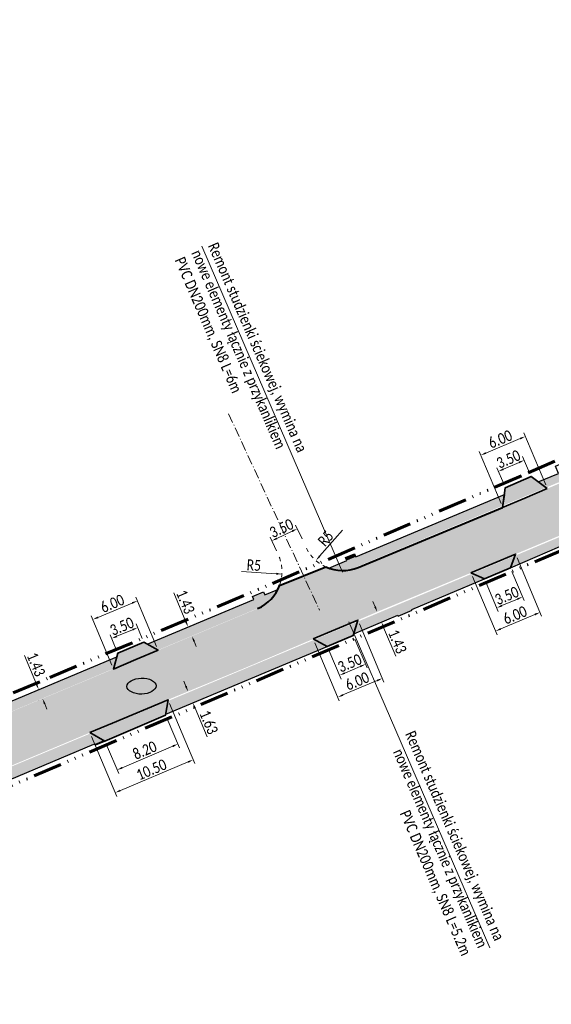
# Model space of a CAD drawing. Header units: millimetres. Extents: x 5493565 to 5508502, y 5765528 to 5769967.
# Tile 7 of 12: x 5508048 to 5508114, y 5765713 to 5765835. Entities that reach past the tile are written whole.
import ezdxf

# ---------------------------------------------------------------- set-up
doc = ezdxf.new("R2010")
doc.units = ezdxf.units.MM
for name, pattern in [('2', [1, 0.5, -0.5]), ('ACAD_ISO10W100', [18, 12, -3, 0, -3]), ('ACAD_ISO14W100', [24, 12, -3, 0, -3, 0, -3, 0, -3])]:
    doc.linetypes.add(name, pattern=pattern)
for name, color, linetype, lineweight in [('! LINIA ROZGRANICZAJACA INWESTYCJĘ', 30, 'ACAD_ISO14W100', 60), ('!! Opisy Projektowe', 5, 'Continuous', 15), ('!! WYMIARY', 170, 'Continuous', 9), ('!KRAWĘDZIE DRÓG - JEZDNIA', 7, 'Continuous', 40), ('!KRAWĘDŹ CHDONIKA', 150, 'Continuous', 30), ('a_opis_dzialka', 244, 'Continuous', 30)]:
    doc.layers.add(name, color=color, linetype=linetype, lineweight=lineweight)
for name, color, linetype, lineweight, true_color in [('!Krawędź.Zjazdu.Obramowanie', 7, 'Continuous', 35, 0xe448ef), ('!Kreskowanie Chodnika', 7, 'Continuous', 9, 0xbdeeff), ('!Kreskowanie DROGA', 7, 'Continuous', 9, 0xfefedc), ('!KreskowanieZJAZDÓW', 7, 'Continuous', 9, 0xfeb09a)]:
    doc.layers.add(name, color=color, linetype=linetype, lineweight=lineweight, true_color=true_color)
doc.styles.get("Standard").update_dxf_attribs({"font": 'calibri.ttf', "width": 0.8, "height": 1.35})
doc.dimstyles.new('1_500', dxfattribs={"dimtxt": 1.35, "dimasz": 0.7, "dimexe": 0.5, "dimexo": 0.5, "dimgap": 0.2, "dimtad": 1, "dimzin": 0, "dimdsep": 46, "dimtxsty": 'Standard', "dimcen": 0.09, "dimclrd": 256, "dimclre": 256, "dimclrt": 256, "dimadec": 3, "dimazin": 0, "dimtfac": 1, "dimtofl": 0, "dimtmove": 0, "dimatfit": 0, "dimfxl": 0.5, "dimtolj": 1, "dimtzin": 0, "dimlwd": 9, "dimlwe": 9, "dimarcsym": 0})

# ---------------------------------------------------------------- blocks, each defined once
blk = doc.blocks.new('*D41')
at = {"layer": '!! WYMIARY', "lineweight": 9, "transparency": 16777216}
for p, q in [((5508066.61, 5765748.84), (5508068.13, 5765745.26)), ((5508059.07, 5765745.62), (5508060.59, 5765742.05)), ((5508061.04, 5765742.78), (5508067.29, 5765745.45))]:
    blk.add_line(p, q, dxfattribs=at)
at = {"layer": '!! WYMIARY', "transparency": 16777216}
for points in [[(5508067.25, 5765745.56), (5508067.34, 5765745.34), (5508067.94, 5765745.72)], [(5508060.99, 5765742.89), (5508061.08, 5765742.67), (5508060.39, 5765742.51)]]:
    blk.add_solid(points, dxfattribs=at)
at = {"layer": 'Defpoints', "color": 0, "transparency": 16777216}
for p in [(5508066.41, 5765749.3), (5508058.87, 5765746.08), (5508067.94, 5765745.72)]:
    blk.add_point(p, dxfattribs=at)
at = {"layer": '!! WYMIARY', "transparency": 16777216, "insert": (5508063.82, 5765744.94), "char_height": 1.35, "attachment_point": 5, "rotation": 23.093}
blk.add_mtext('\\A1;8.20', dxfattribs=at)
blk = doc.blocks.new('*D40')
at = {"layer": '!! WYMIARY', "lineweight": 9, "transparency": 16777216}
for p, q in [((5508066.9, 5765750.75), (5508070.03, 5765743.31)), ((5508057.23, 5765746.67), (5508060.36, 5765739.23)), ((5508060.81, 5765739.97), (5508069.19, 5765743.5))]:
    blk.add_line(p, q, dxfattribs=at)
at = {"layer": '!! WYMIARY', "transparency": 16777216}
for points in [[(5508069.15, 5765743.6), (5508069.24, 5765743.39), (5508069.84, 5765743.77)], [(5508060.76, 5765740.07), (5508060.85, 5765739.86), (5508060.16, 5765739.69)]]:
    blk.add_solid(points, dxfattribs=at)
at = {"layer": 'Defpoints', "color": 0, "transparency": 16777216}
for p in [(5508066.71, 5765751.21), (5508057.03, 5765747.13), (5508069.84, 5765743.77)]:
    blk.add_point(p, dxfattribs=at)
at = {"layer": '!! WYMIARY', "transparency": 16777216, "insert": (5508064.65, 5765742.55), "char_height": 1.35, "attachment_point": 5, "rotation": 22.845}
blk.add_mtext('\\A1;10.50', dxfattribs=at)
blk = doc.blocks.new('*D43')
at = {"layer": '!! WYMIARY', "lineweight": 9, "transparency": 16777216}
for p, q in [((5508089.86, 5765758.72), (5508091.38, 5765755.14)), ((5508086.64, 5765757.35), (5508088.16, 5765753.77)), ((5508088.61, 5765754.51), (5508090.54, 5765755.33))]:
    blk.add_line(p, q, dxfattribs=at)
at = {"layer": '!! WYMIARY', "transparency": 16777216}
for points in [[(5508090.5, 5765755.43), (5508090.59, 5765755.22), (5508091.19, 5765755.6)], [(5508088.57, 5765754.61), (5508088.66, 5765754.4), (5508087.97, 5765754.23)]]:
    blk.add_solid(points, dxfattribs=at)
at = {"layer": 'Defpoints', "color": 0, "transparency": 16777216}
for p in [(5508089.66, 5765759.18), (5508086.45, 5765757.81), (5508091.19, 5765755.6)]:
    blk.add_point(p, dxfattribs=at)
at = {"layer": '!! WYMIARY', "transparency": 16777216, "insert": (5508089.23, 5765755.74), "char_height": 1.35, "attachment_point": 5, "rotation": 23.0235}
blk.add_mtext('\\A1;3.50', dxfattribs=at)
blk = doc.blocks.new('*D42')
at = {"layer": '!! WYMIARY', "lineweight": 9, "transparency": 16777216}
for p, q in [((5508090.43, 5765760.6), (5508093.47, 5765753.39)), ((5508084.9, 5765758.27), (5508087.94, 5765751.06)), ((5508088.39, 5765751.8), (5508092.63, 5765753.58))]:
    blk.add_line(p, q, dxfattribs=at)
at = {"layer": '!! WYMIARY', "transparency": 16777216}
for points in [[(5508092.59, 5765753.69), (5508092.68, 5765753.47), (5508093.28, 5765753.85)], [(5508088.35, 5765751.9), (5508088.44, 5765751.69), (5508087.75, 5765751.52)]]:
    blk.add_solid(points, dxfattribs=at)
at = {"layer": 'Defpoints', "color": 0, "transparency": 16777216}
for p in [(5508090.24, 5765761.06), (5508084.71, 5765758.73), (5508093.28, 5765753.85)]:
    blk.add_point(p, dxfattribs=at)
at = {"layer": '!! WYMIARY', "transparency": 16777216, "insert": (5508090.16, 5765753.51), "char_height": 1.35, "attachment_point": 5, "rotation": 22.8464}
blk.add_mtext('\\A1;6.00', dxfattribs=at)
blk = doc.blocks.new('*D48')
at = {"layer": '!! WYMIARY', "lineweight": 9, "transparency": 16777216}
for p, q in [((5508109.34, 5765767.07), (5508110.87, 5765763.49)), ((5508106.13, 5765765.7), (5508107.65, 5765762.12)), ((5508108.1, 5765762.86), (5508110.03, 5765763.68))]:
    blk.add_line(p, q, dxfattribs=at)
at = {"layer": '!! WYMIARY', "transparency": 16777216}
for points in [[(5508109.98, 5765763.78), (5508110.07, 5765763.57), (5508110.67, 5765763.95)], [(5508108.05, 5765762.96), (5508108.14, 5765762.75), (5508107.45, 5765762.58)]]:
    blk.add_solid(points, dxfattribs=at)
at = {"layer": 'Defpoints', "color": 0, "transparency": 16777216}
for p in [(5508109.15, 5765767.53), (5508105.93, 5765766.16), (5508110.67, 5765763.95)]:
    blk.add_point(p, dxfattribs=at)
at = {"layer": '!! WYMIARY', "transparency": 16777216, "insert": (5508108.71, 5765764.09), "char_height": 1.35, "attachment_point": 5, "rotation": 23.0235}
blk.add_mtext('\\A1;3.50', dxfattribs=at)
blk = doc.blocks.new('*D47')
at = {"layer": '!! WYMIARY', "lineweight": 9, "transparency": 16777216}
for p, q in [((5508109.99, 5765768.78), (5508113.02, 5765761.57)), ((5508104.46, 5765766.45), (5508107.5, 5765759.24)), ((5508107.95, 5765759.98), (5508112.19, 5765761.76))]:
    blk.add_line(p, q, dxfattribs=at)
at = {"layer": '!! WYMIARY', "transparency": 16777216}
for points in [[(5508112.14, 5765761.87), (5508112.23, 5765761.65), (5508112.83, 5765762.03)], [(5508107.9, 5765760.08), (5508107.99, 5765759.87), (5508107.3, 5765759.7)]]:
    blk.add_solid(points, dxfattribs=at)
at = {"layer": 'Defpoints', "color": 0, "transparency": 16777216}
for p in [(5508109.79, 5765769.24), (5508104.27, 5765766.91), (5508112.83, 5765762.03)]:
    blk.add_point(p, dxfattribs=at)
at = {"layer": '!! WYMIARY', "transparency": 16777216, "insert": (5508109.72, 5765761.69), "char_height": 1.35, "attachment_point": 5, "rotation": 22.8464}
blk.add_mtext('\\A1;6.00', dxfattribs=at)
blk = doc.blocks.new('*D74')
at = {"layer": '!! WYMIARY', "lineweight": 9, "transparency": 16777216}
blk.add_line((5508088.33, 5765772.21), (5508085.5, 5765768.98), dxfattribs=at)
at = {"layer": '!! WYMIARY', "transparency": 16777216}
blk.add_solid([(5508085.41, 5765769.05), (5508085.59, 5765768.9), (5508085.04, 5765768.45)], dxfattribs=at)
at = {"layer": 'Defpoints', "color": 0, "transparency": 16777216}
for p in [(5508088.33, 5765772.21), (5508085.04, 5765768.45)]:
    blk.add_point(p, dxfattribs=at)
at = {"layer": '!! WYMIARY', "transparency": 16777216, "insert": (5508086.25, 5765771.18), "char_height": 1.35, "attachment_point": 5, "rotation": 48.7534}
blk.add_mtext('\\A1;R5', dxfattribs=at)
blk = doc.blocks.new('*D104')
at = {"layer": '!! WYMIARY', "lineweight": 9, "transparency": 16777216}
for p, q in [((5508108.29, 5765779.76), (5508110.22, 5765780.59)), ((5508111.54, 5765779.32), (5508110.67, 5765781.33)), ((5508108.32, 5765777.93), (5508107.45, 5765779.94))]:
    blk.add_line(p, q, dxfattribs=at)
at = {"layer": '!! WYMIARY', "transparency": 16777216}
for points in [[(5508110.18, 5765780.7), (5508110.27, 5765780.49), (5508110.87, 5765780.87)], [(5508108.25, 5765779.87), (5508108.34, 5765779.65), (5508107.65, 5765779.48)]]:
    blk.add_solid(points, dxfattribs=at)
at = {"layer": 'Defpoints', "color": 0, "transparency": 16777216}
for p in [(5508110.87, 5765780.87), (5508111.73, 5765778.86), (5508108.52, 5765777.47)]:
    blk.add_point(p, dxfattribs=at)
at = {"layer": '!! WYMIARY', "transparency": 16777216, "insert": (5508108.91, 5765781), "char_height": 1.35, "attachment_point": 5, "rotation": 23.3361}
blk.add_mtext('\\A1;3.50', dxfattribs=at)
blk = doc.blocks.new('*D105')
at = {"layer": '!! WYMIARY', "lineweight": 9, "transparency": 16777216}
for p, q in [((5508113.53, 5765777.81), (5508110.81, 5765784.28)), ((5508106.12, 5765781.76), (5508110.36, 5765783.55)), ((5508108, 5765775.49), (5508105.28, 5765781.95))]:
    blk.add_line(p, q, dxfattribs=at)
at = {"layer": '!! WYMIARY', "transparency": 16777216}
for points in [[(5508110.32, 5765783.65), (5508110.41, 5765783.44), (5508111.01, 5765783.82)], [(5508106.07, 5765781.87), (5508106.16, 5765781.66), (5508105.47, 5765781.49)]]:
    blk.add_solid(points, dxfattribs=at)
at = {"layer": 'Defpoints', "color": 0, "transparency": 16777216}
for p in [(5508111.01, 5765783.82), (5508113.72, 5765777.35), (5508108.19, 5765775.03)]:
    blk.add_point(p, dxfattribs=at)
at = {"layer": '!! WYMIARY', "transparency": 16777216, "insert": (5508107.89, 5765783.48), "char_height": 1.35, "attachment_point": 5, "rotation": 22.8075}
blk.add_mtext('\\A1;6.00', dxfattribs=at)
blk = doc.blocks.new('*D106')
at = {"layer": '!! WYMIARY', "lineweight": 9, "transparency": 16777216}
for p, q in [((5508060.36, 5765759.06), (5508062.3, 5765759.87)), ((5508063.52, 5765758.78), (5508062.75, 5765760.61)), ((5508060.29, 5765757.43), (5508059.52, 5765759.25))]:
    blk.add_line(p, q, dxfattribs=at)
at = {"layer": '!! WYMIARY', "transparency": 16777216}
for points in [[(5508062.26, 5765759.98), (5508062.35, 5765759.77), (5508062.95, 5765760.14)], [(5508060.32, 5765759.17), (5508060.41, 5765758.95), (5508059.72, 5765758.79)]]:
    blk.add_solid(points, dxfattribs=at)
at = {"layer": 'Defpoints', "color": 0, "transparency": 16777216}
for p in [(5508062.95, 5765760.14), (5508063.71, 5765758.32), (5508060.48, 5765756.97)]:
    blk.add_point(p, dxfattribs=at)
at = {"layer": '!! WYMIARY', "transparency": 16777216, "insert": (5508060.99, 5765760.29), "char_height": 1.35, "attachment_point": 5, "rotation": 22.7212}
blk.add_mtext('\\A1;3.50', dxfattribs=at)
blk = doc.blocks.new('*D107')
at = {"layer": '!! WYMIARY', "lineweight": 9, "transparency": 16777216}
for p, q in [((5508065.28, 5765757.79), (5508062.72, 5765763.92)), ((5508058.02, 5765761.41), (5508062.27, 5765763.18)), ((5508059.75, 5765755.47), (5508057.19, 5765761.6))]:
    blk.add_line(p, q, dxfattribs=at)
at = {"layer": '!! WYMIARY', "transparency": 16777216}
for points in [[(5508062.22, 5765763.29), (5508062.31, 5765763.08), (5508062.91, 5765763.45)], [(5508057.98, 5765761.52), (5508058.07, 5765761.3), (5508057.38, 5765761.14)]]:
    blk.add_solid(points, dxfattribs=at)
at = {"layer": 'Defpoints', "color": 0, "transparency": 16777216}
for p in [(5508062.91, 5765763.45), (5508065.48, 5765757.33), (5508059.94, 5765755.01)]:
    blk.add_point(p, dxfattribs=at)
at = {"layer": '!! WYMIARY', "transparency": 16777216, "insert": (5508059.8, 5765763.12), "char_height": 1.35, "attachment_point": 5, "rotation": 22.7108}
blk.add_mtext('\\A1;6.00', dxfattribs=at)
blk = doc.blocks.new('*D129')
at = {"layer": '!! WYMIARY', "lineweight": 9, "transparency": 16777216}
for p, q in [((5508068.93, 5765760.86), (5508067.43, 5765764.43)), ((5508069.94, 5765758.44), (5508070.21, 5765757.79))]:
    blk.add_line(p, q, dxfattribs=at)
at = {"layer": '!! WYMIARY', "transparency": 16777216}
for points in [[(5508069.03, 5765760.91), (5508068.82, 5765760.82), (5508069.2, 5765760.22)], [(5508070.05, 5765758.48), (5508069.83, 5765758.39), (5508069.67, 5765759.08)]]:
    blk.add_solid(points, dxfattribs=at)
at = {"layer": 'Defpoints', "color": 0, "transparency": 16777216}
for p in [(5508069.2, 5765760.22), (5508069.2, 5765760.22), (5508069.67, 5765759.08)]:
    blk.add_point(p, dxfattribs=at)
at = {"layer": '!! WYMIARY', "transparency": 16777216, "insert": (5508068.87, 5765763.32), "char_height": 1.35, "attachment_point": 5, "rotation": 292.7003}
blk.add_mtext('\\A1;1.43', dxfattribs=at)
blk = doc.blocks.new('*D137')
at = {"layer": '!! WYMIARY', "lineweight": 9, "transparency": 16777216}
blk.add_line((5508075.83, 5765767.08), (5508080.12, 5765766.81), dxfattribs=at)
at = {"layer": '!! WYMIARY', "transparency": 16777216}
blk.add_solid([(5508080.13, 5765766.93), (5508080.12, 5765766.69), (5508080.82, 5765766.77)], dxfattribs=at)
at = {"layer": 'Defpoints', "color": 0, "transparency": 16777216}
for p in [(5508075.83, 5765767.08), (5508080.82, 5765766.77)]:
    blk.add_point(p, dxfattribs=at)
at = {"layer": '!! WYMIARY', "transparency": 16777216, "insert": (5508077.35, 5765767.87), "char_height": 1.35, "attachment_point": 5, "rotation": 356.3763}
blk.add_mtext('\\A1;R5', dxfattribs=at)
blk = doc.blocks.new('*D140')
at = {"layer": '!! WYMIARY', "lineweight": 9, "transparency": 16777216}
for p, q in [((5508092.37, 5765762.73), (5508092.1, 5765763.38)), ((5508093.44, 5765760.17), (5508094.94, 5765756.6))]:
    blk.add_line(p, q, dxfattribs=at)
at = {"layer": '!! WYMIARY', "transparency": 16777216}
for points in [[(5508092.48, 5765762.78), (5508092.26, 5765762.69), (5508092.64, 5765762.09)], [(5508093.55, 5765760.22), (5508093.33, 5765760.13), (5508093.17, 5765760.82)]]:
    blk.add_solid(points, dxfattribs=at)
at = {"layer": 'Defpoints', "color": 0, "transparency": 16777216}
for p in [(5508092.64, 5765762.09), (5508093.17, 5765760.82), (5508093.17, 5765760.82)]:
    blk.add_point(p, dxfattribs=at)
at = {"layer": '!! WYMIARY', "transparency": 16777216, "insert": (5508095.15, 5765758.41), "char_height": 1.35, "attachment_point": 5, "rotation": 292.7204}
blk.add_mtext('\\A1;1.43', dxfattribs=at)
blk = doc.blocks.new('*D141')
at = {"layer": '!! WYMIARY', "lineweight": 9, "transparency": 16777216}
for p, q in [((5508068.92, 5765752.88), (5508068.65, 5765753.52)), ((5508070.05, 5765750.18), (5508071.55, 5765746.61))]:
    blk.add_line(p, q, dxfattribs=at)
at = {"layer": '!! WYMIARY', "transparency": 16777216}
for points in [[(5508069.03, 5765752.92), (5508068.81, 5765752.83), (5508069.19, 5765752.23)], [(5508070.16, 5765750.22), (5508069.95, 5765750.13), (5508069.78, 5765750.82)]]:
    blk.add_solid(points, dxfattribs=at)
at = {"layer": 'Defpoints', "color": 0, "transparency": 16777216}
for p in [(5508069.19, 5765752.23), (5508069.78, 5765750.82), (5508069.78, 5765750.82)]:
    blk.add_point(p, dxfattribs=at)
at = {"layer": '!! WYMIARY', "transparency": 16777216, "insert": (5508071.76, 5765748.41), "char_height": 1.35, "attachment_point": 5, "rotation": 292.7594}
blk.add_mtext('\\A1;1.63', dxfattribs=at)
blk = doc.blocks.new('*D150')
at = {"layer": '!! Opisy Projektowe', "lineweight": 9, "transparency": 16777216}
for p, q in [((5508080.2, 5765771.19), (5508082.1, 5765772.08)), ((5508083.32, 5765771.13), (5508082.52, 5765772.83)), ((5508080.16, 5765769.64), (5508079.35, 5765771.34))]:
    blk.add_line(p, q, dxfattribs=at)
at = {"layer": '!! Opisy Projektowe', "transparency": 16777216}
for points in [[(5508082.05, 5765772.19), (5508082.15, 5765771.97), (5508082.73, 5765772.38)], [(5508080.15, 5765771.29), (5508080.25, 5765771.08), (5508079.57, 5765770.89)]]:
    blk.add_solid(points, dxfattribs=at)
at = {"layer": 'Defpoints', "color": 0, "transparency": 16777216}
for p in [(5508082.73, 5765772.38), (5508083.53, 5765770.67), (5508080.37, 5765769.19)]:
    blk.add_point(p, dxfattribs=at)
at = {"layer": '!! Opisy Projektowe', "transparency": 16777216, "insert": (5508080.77, 5765772.44), "char_height": 1.35, "attachment_point": 5, "rotation": 25.1701}
blk.add_mtext('\\A1;3.50', dxfattribs=at)
blk = doc.blocks.new('*D171')
at = {"layer": '!! Opisy Projektowe', "lineweight": 9, "transparency": 16777216}
for p, q in [((5508050.4, 5765753.12), (5508048.91, 5765756.69)), ((5508050.21, 5765752.28), (5508050.21, 5765752.28)), ((5508050.68, 5765751.14), (5508050.68, 5765751.14)), ((5508051.42, 5765750.69), (5508051.68, 5765750.04))]:
    blk.add_line(p, q, dxfattribs=at)
at = {"layer": '!! Opisy Projektowe', "transparency": 16777216}
for points in [[(5508050.51, 5765753.16), (5508050.3, 5765753.07), (5508050.67, 5765752.47)], [(5508051.52, 5765750.74), (5508051.31, 5765750.65), (5508051.15, 5765751.34)]]:
    blk.add_solid(points, dxfattribs=at)
at = {"layer": 'Defpoints', "color": 0, "transparency": 16777216}
for p in [(5508050.67, 5765752.47), (5508050.67, 5765752.47), (5508051.15, 5765751.34)]:
    blk.add_point(p, dxfattribs=at)
at = {"layer": '!! Opisy Projektowe', "transparency": 16777216, "insert": (5508050.35, 5765755.57), "char_height": 1.35, "attachment_point": 5, "rotation": 292.6364}
blk.add_mtext('\\A1;1.43', dxfattribs=at)

msp = doc.modelspace()

# ---------------------------------------------------------------- hatches: boundary and pattern name
at = {"layer": '!Kreskowanie Chodnika'}
h = msp.add_hatch(color=256, dxfattribs=at)
h.dxf.hatch_style = 1
h.paths.add_polyline_path([(5508113.56, 5765777.476), (5508132.458, 5765785.382), (5508132.403, 5765786.485), (5508116.132, 5765779.669), (5508112.615, 5765778.188)])
h = msp.add_hatch(color=256, dxfattribs=at)
h.dxf.hatch_style = 1
edge = h.paths.add_edge_path()
edge.add_line((5508089.198, 5765767.285), (5508108.22, 5765775.243))
edge.add_line((5508108.22, 5765775.243), (5508108.406, 5765776.621))
edge.add_line((5508108.406, 5765776.621), (5508086.627, 5765767.511))
edge.add_arc((5508088.335, 5765772.21), 5, 250.03276, 279.93894)
for points in [[(5508116.304, 5765771.795), (5508109.718, 5765769.04), (5508109.147, 5765767.535), (5508115.287, 5765770.167), (5508117.875, 5765771.197)], [(5508104.45, 5765766.836), (5508090.18, 5765760.867), (5508089.725, 5765759.376), (5508105.932, 5765766.162)], [(5508095.186, 5765761.663), (5508096.918, 5765762.388), (5508096.953, 5765762.304), (5508095.228, 5765761.565)], [(5508084.87, 5765758.646), (5508066.679, 5765751.036), (5508066.43, 5765749.414), (5508086.448, 5765757.812)], [(5508057.163, 5765747.055), (5508044.411, 5765741.721), (5508044.076, 5765740.063), (5508058.698, 5765746.18)], [(5508058.87, 5765746.082), (5508057.765, 5765745.609), (5508057.522, 5765745.688), (5508058.698, 5765746.18)]]:
    msp.add_hatch(color=256, dxfattribs=at).paths.add_polyline_path(points)
h = msp.add_hatch(color=256, dxfattribs=at)
h.dxf.hatch_style = 1
h.paths.add_polyline_path([(5508088.836, 5765768.541), (5508088.873, 5765768.451), (5508088.874, 5765768.45), (5508089.981, 5765768.913), (5508089.943, 5765769.004)])
h.paths.add_polyline_path([(5508089.943, 5765769.004), (5508089.823, 5765769.291), (5508088.722, 5765768.814), (5508088.836, 5765768.541)])
h = msp.add_hatch(color=256, dxfattribs=at)
h.dxf.hatch_style = 1
edge = h.paths.add_edge_path()
edge.add_line((5508065.441, 5765757.347), (5508078.241, 5765762.702))
edge.add_arc((5508075.832, 5765767.083), 5, 298.80426, 333.7334)
edge.add_line((5508080.315, 5765764.87), (5508064.115, 5765758.093))
edge.add_line((5508064.115, 5765758.093), (5508065.441, 5765757.347))
h = msp.add_hatch(color=256, dxfattribs=at)
h.dxf.hatch_style = 1
h.paths.add_polyline_path([(5508077.327, 5765763.62), (5508077.163, 5765764.01), (5508078.525, 5765764.585), (5508078.69, 5765764.19)])
h = msp.add_hatch(color=256, dxfattribs=at)
h.dxf.hatch_style = 1
h.paths.add_polyline_path([(5508045.838, 5765749.147), (5508059.955, 5765755.052), (5508060.357, 5765756.522), (5508044.474, 5765749.877)])
h.paths.add_polyline_path([(5508031.187, 5765743.018), (5508040.334, 5765746.845), (5508040.771, 5765748.328), (5508029.794, 5765743.736)])
at = {"layer": '!Kreskowanie DROGA'}
h = msp.add_hatch(color=256, dxfattribs=at)
h.paths.add_polyline_path([(5508481.496, 5765918.276), (5508479.521, 5765924.057), (5508473.43, 5765922.28), (5508471.67, 5765922.17), (5508469.73, 5765922.47), (5508467.94, 5765923.34), (5508466.83, 5765924.41), (5508465.68, 5765926.14), (5508464.351, 5765928.203), (5508461.514, 5765927.056), (5508468.356, 5765913.538)])
edge = h.paths.add_edge_path()
edge.add_line((5507752.691, 5765614.163), (5507746.495, 5765609.154))
edge.add_line((5507746.495, 5765609.154), (5507742.94, 5765606.28))
edge.add_line((5507742.94, 5765606.28), (5507740.885, 5765604.787))
edge.add_line((5507740.885, 5765604.787), (5507748.008, 5765600.476))
edge.add_line((5507748.008, 5765600.476), (5507748.8, 5765601.814))
edge.add_line((5507748.8, 5765601.814), (5507750.66, 5765603.28))
edge.add_line((5507750.66, 5765603.28), (5507754.19, 5765606.31))
edge.add_line((5507754.19, 5765606.31), (5507760.4, 5765611.58))
edge.add_line((5507760.4, 5765611.58), (5507768.93, 5765618.94))
edge.add_line((5507768.93, 5765618.94), (5507771.38, 5765621.07))
edge.add_line((5507771.38, 5765621.07), (5507775.123, 5765624.23))
edge.add_line((5507775.123, 5765624.23), (5507781.351, 5765628.744))
edge.add_line((5507781.351, 5765628.744), (5507786.387, 5765632.061))
edge.add_arc((5507864.246, 5765505.263), 148.794, 115.75131, 121.55172, ccw=False)
edge.add_line((5507799.6, 5765639.28), (5507810.48, 5765643.93))
edge.add_line((5507810.48, 5765643.93), (5507817.14, 5765646.78))
edge.add_line((5507817.14, 5765646.78), (5507833.63, 5765653.78))
edge.add_line((5507833.63, 5765653.78), (5507837.43, 5765655.28))
edge.add_line((5507837.43, 5765655.28), (5507844.14, 5765658.06))
edge.add_line((5507844.14, 5765658.06), (5507854.46, 5765662.43))
edge.add_line((5507854.46, 5765662.43), (5507862.54, 5765665.81))
edge.add_line((5507862.54, 5765665.81), (5507863.96, 5765666.42))
edge.add_line((5507863.96, 5765666.42), (5507882.75, 5765674.29))
edge.add_line((5507882.75, 5765674.29), (5507895.51, 5765679.63))
edge.add_line((5507895.51, 5765679.63), (5507920.91, 5765690.21))
edge.add_line((5507920.91, 5765690.21), (5507923.35, 5765691.26))
edge.add_line((5507923.35, 5765691.26), (5507929.1, 5765693.58))
edge.add_line((5507929.1, 5765693.58), (5507932.38, 5765694.93))
edge.add_line((5507932.38, 5765694.93), (5507934.1, 5765695.73))
edge.add_line((5507934.1, 5765695.73), (5507944.22, 5765699.96))
edge.add_line((5507944.22, 5765699.96), (5507952.11, 5765703.27))
edge.add_line((5507952.11, 5765703.27), (5507956.94, 5765705.32))
edge.add_line((5507956.94, 5765705.32), (5507962.2, 5765707.49))
edge.add_line((5507962.2, 5765707.49), (5507977.82, 5765714.07))
edge.add_line((5507977.82, 5765714.07), (5507986.07, 5765717.53))
edge.add_line((5507986.07, 5765717.53), (5507993.55, 5765720.6))
edge.add_line((5507993.55, 5765720.6), (5508009.92, 5765727.45))
edge.add_line((5508009.92, 5765727.45), (5508015.8, 5765729.92))
edge.add_line((5508015.8, 5765729.92), (5508018.48, 5765731.05))
edge.add_line((5508018.48, 5765731.05), (5508020.51, 5765731.89))
edge.add_line((5508020.51, 5765731.89), (5508029.84, 5765735.75))
edge.add_line((5508029.84, 5765735.75), (5508043.59, 5765741.49))
edge.add_line((5508043.59, 5765741.49), (5508056.96, 5765747.1))
edge.add_line((5508056.96, 5765747.1), (5508061.47, 5765749.02))
edge.add_line((5508061.47, 5765749.02), (5508066.4, 5765751.08))
edge.add_line((5508066.4, 5765751.08), (5508076.49, 5765755.24))
edge.add_line((5508076.49, 5765755.24), (5508084.47, 5765758.63))
edge.add_line((5508084.47, 5765758.63), (5508089.02, 5765760.54))
edge.add_line((5508089.02, 5765760.54), (5508092.91, 5765762.2))
edge.add_line((5508092.91, 5765762.2), (5508104.71, 5765767.11))
edge.add_line((5508104.71, 5765767.11), (5508118.38, 5765772.84))
edge.add_line((5508118.38, 5765772.84), (5508137.77, 5765780.97))
edge.add_line((5508137.77, 5765780.97), (5508152.51, 5765787.25))
edge.add_line((5508152.51, 5765787.25), (5508160.23, 5765790.3))
edge.add_line((5508160.23, 5765790.3), (5508170.34, 5765794.5))
edge.add_line((5508170.34, 5765794.5), (5508175.68, 5765796.69))
edge.add_line((5508175.68, 5765796.69), (5508180.8, 5765798.94))
edge.add_line((5508180.8, 5765798.94), (5508192.03, 5765803.5))
edge.add_line((5508192.03, 5765803.5), (5508194.39, 5765804.54))
edge.add_line((5508194.39, 5765804.54), (5508198.99, 5765806.44))
edge.add_line((5508198.99, 5765806.44), (5508219.78, 5765815.13))
edge.add_line((5508219.78, 5765815.13), (5508236.86, 5765822.37))
edge.add_line((5508236.86, 5765822.37), (5508244.74, 5765825.73))
edge.add_line((5508244.74, 5765825.73), (5508250.84, 5765828.21))
edge.add_line((5508250.84, 5765828.21), (5508251.85, 5765828.58))
edge.add_line((5508251.85, 5765828.58), (5508253.16, 5765829.12))
edge.add_line((5508253.16, 5765829.12), (5508255.56, 5765830.26))
edge.add_line((5508255.56, 5765830.26), (5508257.98, 5765831.25))
edge.add_line((5508257.98, 5765831.25), (5508273.27, 5765837.66))
edge.add_line((5508273.27, 5765837.66), (5508296.24, 5765846.69))
edge.add_line((5508296.24, 5765846.69), (5508300.43, 5765848.59))
edge.add_line((5508300.43, 5765848.59), (5508315.57, 5765854.47))
edge.add_line((5508315.57, 5765854.47), (5508336.54, 5765862.72))
edge.add_line((5508336.54, 5765862.72), (5508345.6, 5765866.2))
edge.add_line((5508345.6, 5765866.2), (5508362.31, 5765872.64))
edge.add_line((5508362.31, 5765872.64), (5508379.14, 5765879.14))
edge.add_line((5508379.14, 5765879.14), (5508384.21, 5765881.15))
edge.add_line((5508384.21, 5765881.15), (5508394.86, 5765885.27))
edge.add_line((5508394.86, 5765885.27), (5508431.47, 5765899.44))
edge.add_line((5508431.47, 5765899.44), (5508456.31, 5765909.2))
edge.add_line((5508456.31, 5765909.2), (5508458.83, 5765910.12))
edge.add_line((5508458.83, 5765910.12), (5508459.66, 5765910.4))
edge.add_line((5508459.66, 5765910.4), (5508468.356, 5765913.538))
edge.add_line((5508468.356, 5765913.538), (5508461.514, 5765927.056))
edge.add_line((5508461.514, 5765927.056), (5508458.73, 5765925.93))
edge.add_line((5508458.73, 5765925.93), (5508458.79, 5765925.676))
edge.add_arc((5508450.222, 5765922.921), 9, -70.04083, 17.82415, ccw=False)
edge.add_line((5508453.295, 5765914.462), (5508453.27, 5765914.45))
edge.add_line((5508453.27, 5765914.45), (5508420.52, 5765901.78))
edge.add_line((5508420.52, 5765901.78), (5508368.77, 5765881.72))
edge.add_line((5508368.77, 5765881.72), (5508349.19, 5765874.13))
edge.add_line((5508349.19, 5765874.13), (5508334.54, 5765868.29))
edge.add_line((5508334.54, 5765868.29), (5508312.97, 5765859.94))
edge.add_line((5508312.97, 5765859.94), (5508298.35, 5765854.1))
edge.add_line((5508298.35, 5765854.1), (5508271.03, 5765843.09))
edge.add_line((5508271.03, 5765843.09), (5508253.19, 5765835.66))
edge.add_line((5508253.19, 5765835.66), (5508250.6, 5765834.57))
edge.add_line((5508250.6, 5765834.57), (5508247.22, 5765833.16))
edge.add_line((5508247.22, 5765833.16), (5508242.71, 5765831.33))
edge.add_line((5508242.71, 5765831.33), (5508234.86, 5765828.15))
edge.add_line((5508234.86, 5765828.15), (5508217.55, 5765820.83))
edge.add_line((5508217.55, 5765820.83), (5508189.83, 5765809.29))
edge.add_line((5508189.83, 5765809.29), (5508167.31, 5765799.82))
edge.add_line((5508167.31, 5765799.82), (5508150.16, 5765792.6))
edge.add_line((5508150.16, 5765792.6), (5508138.61, 5765787.77))
edge.add_line((5508138.61, 5765787.77), (5508136.12, 5765786.76))
edge.add_line((5508136.12, 5765786.76), (5508116.59, 5765778.56))
edge.add_line((5508116.59, 5765778.56), (5508108.73, 5765775.25))
edge.add_line((5508108.73, 5765775.25), (5508102.44, 5765772.64))
edge.add_line((5508102.44, 5765772.64), (5508091.292, 5765768.023))
edge.add_line((5508091.292, 5765768.023), (5508091.291, 5765768.023))
edge.add_line((5508091.291, 5765768.023), (5508090.263, 5765767.597))
edge.add_arc((5508088.335, 5765772.21), 5, 245.62197, 292.68753, ccw=False)
edge.add_line((5508086.271, 5765767.656), (5508080.525, 5765765.358))
edge.add_line((5508080.525, 5765765.358), (5508080.109, 5765764.494))
edge.add_line((5508080.109, 5765764.494), (5508079.557, 5765763.749))
edge.add_arc((5508075.832, 5765767.083), 5, 293.38316, 318.17407, ccw=False)
edge.add_line((5508077.816, 5765762.494), (5508077.809, 5765762.489))
edge.add_line((5508077.809, 5765762.489), (5508061.02, 5765755.46))
edge.add_line((5508061.02, 5765755.46), (5508025.34, 5765740.56))
edge.add_line((5508025.34, 5765740.56), (5508016.48, 5765736.83))
edge.add_line((5508016.48, 5765736.83), (5507996.1, 5765728.3))
edge.add_line((5507996.1, 5765728.3), (5507991.12, 5765726.17))
edge.add_line((5507991.12, 5765726.17), (5507983.24, 5765722.91))
edge.add_line((5507983.24, 5765722.91), (5507965.18, 5765715.4))
edge.add_line((5507965.18, 5765715.4), (5507945.35, 5765707.13))
edge.add_line((5507945.35, 5765707.13), (5507929.1, 5765700.35))
edge.add_line((5507929.1, 5765700.35), (5507910.58, 5765692.59))
edge.add_line((5507910.58, 5765692.59), (5507897.57, 5765687.16))
edge.add_line((5507897.57, 5765687.16), (5507873.88, 5765677.29))
edge.add_line((5507873.88, 5765677.29), (5507862.61, 5765672.51))
edge.add_line((5507862.61, 5765672.51), (5507853.7, 5765668.76))
edge.add_line((5507853.7, 5765668.76), (5507823.92, 5765656.25))
edge.add_line((5507823.92, 5765656.25), (5507807.49, 5765649.37))
edge.add_line((5507807.49, 5765649.37), (5507800.83, 5765646.5))
edge.add_line((5507800.83, 5765646.5), (5507796.34, 5765644.44))
edge.add_line((5507796.34, 5765644.44), (5507791.38, 5765642.03))
edge.add_line((5507791.38, 5765642.03), (5507786.96, 5765639.69))
edge.add_line((5507786.96, 5765639.69), (5507782.24, 5765636.91))
edge.add_line((5507782.24, 5765636.91), (5507778.02, 5765634.04))
edge.add_arc((5507904.638, 5765454.004), 220.103, 125.11847, 130.38814)
edge.add_line((5507762.02, 5765621.65), (5507761.603, 5765621.368))
edge.add_line((5507761.603, 5765621.368), (5507761.246, 5765621.08))
edge.add_arc((5493598.445, 5783134.898), 22523.738, 308.9471418, 308.9612352, ccw=False)
edge.add_arc((5507573.373, 5765840.308), 288.611, 308.41213, 309.49624, ccw=False)
at = {"layer": '!KreskowanieZJAZDÓW'}
for points in [[(5508108.221, 5765775.243), (5508113.561, 5765777.477), (5508111.735, 5765778.856), (5508108.521, 5765777.47)], [(5508109.718, 5765769.04), (5508104.45, 5765766.836), (5508105.932, 5765766.162), (5508109.147, 5765767.535)], [(5508090.18, 5765760.867), (5508084.87, 5765758.646), (5508086.448, 5765757.812), (5508089.665, 5765759.18)], [(5508059.955, 5765755.052), (5508065.441, 5765757.347), (5508063.71, 5765758.321), (5508060.48, 5765756.969)], [(5508066.679, 5765751.036), (5508057.163, 5765747.055), (5508058.87, 5765746.082), (5508066.412, 5765749.298)]]:
    msp.add_hatch(color=256, dxfattribs=at).paths.add_polyline_path(points)

# ---------------------------------------------------------------- linework, layer by layer
at = {"layer": '! LINIA ROZGRANICZAJACA INWESTYCJĘ', "ltscale": 0.3}
for points in [[(5507964.503, 5765717.236), (5508052.056, 5765753.956), (5508079.674, 5765765.612), (5508111.348, 5765779.312), (5508130.301, 5765787.492), (5508172.66, 5765804.742), (5508201.039, 5765816.562), (5508241.6, 5765833.286)], [(5508222.585, 5765813.794), (5508214.596, 5765810.651), (5508156.848, 5765786.319), (5508115.478, 5765769.705), (5508044.276, 5765739.293), (5507950.66, 5765700.766)]]:
    msp.add_lwpolyline(points, dxfattribs=at)
at = {"layer": '!! Opisy Projektowe'}
for points in [[(5508088.35, 5765767), (5508070.877, 5765807.384)], [(5508106.593, 5765720.476), (5508089.12, 5765760.86)]]:
    msp.add_lwpolyline(points, dxfattribs=at)
at = {"layer": '!KRAWĘDZIE DRÓG - JEZDNIA'}
msp.add_lwpolyline([(5508086.271, 5765767.656, 0.2082987), (5508090.263, 5765767.597), (5508108.191, 5765775.027)], format="xyb", dxfattribs=at)
at = {"layer": '!KRAWĘDZIE DRÓG - JEZDNIA', "elevation": 10.18}
msp.add_lwpolyline([(5508080.525, 5765765.358), (5508086.271, 5765767.656)], dxfattribs=at)
at = {"layer": '!KRAWĘDZIE DRÓG - JEZDNIA'}
msp.add_arc((5508075.832, 5765767.083), 5, 293.29112, 340.70513, dxfattribs=at)
at = {"layer": '!KRAWĘDŹ CHDONIKA', "color": 1, "linetype": 'ACAD_ISO10W100', "lineweight": 5, "ltscale": 0.1}
msp.add_lwpolyline([(5508074.213, 5765786.623), (5508085.481, 5765762.316)], dxfattribs=at)
at = {"layer": '!KRAWĘDŹ CHDONIKA'}
for points in [[(5508112.615, 5765778.188), (5508115.111, 5765779.239), (5508114.728, 5765780.148), (5508115.837, 5765780.606), (5508116.217, 5765779.705), (5508132.403, 5765786.485)], [(5508086.627, 5765767.511), (5508088.874, 5765768.45), (5508088.722, 5765768.814), (5508089.823, 5765769.291), (5508089.981, 5765768.913), (5508108.406, 5765776.621), (5508108.191, 5765775.027)], [(5508109.147, 5765767.535), (5508115.287, 5765770.167), (5508117.875, 5765771.197)], [(5508089.725, 5765759.376), (5508095.186, 5765761.663), (5508095.228, 5765761.565), (5508096.953, 5765762.304), (5508096.918, 5765762.388), (5508105.932, 5765766.162)], [(5508064.115, 5765758.093), (5508064.115, 5765758.093), (5508077.327, 5765763.62), (5508077.163, 5765764.01), (5508078.525, 5765764.585), (5508078.69, 5765764.19), (5508080.315, 5765764.87)], [(5508063.956, 5765758.183), (5508065.478, 5765757.327)], [(5508066.43, 5765749.414), (5508086.448, 5765757.812)], [(5508044.474, 5765749.877), (5508060.357, 5765756.522), (5508060.357, 5765756.522)], [(5508044.076, 5765740.063), (5508057.522, 5765745.688), (5508057.765, 5765745.609), (5508058.87, 5765746.082)]]:
    msp.add_lwpolyline(points, dxfattribs=at)
at = {"layer": '!KRAWĘDŹ CHDONIKA', "color": 7, "lineweight": 18}
msp.add_lwpolyline([(5508086.139, 5765767.718, 0.0350129), (5508086.788, 5765767.456, 0.0350129)], format="xyb", dxfattribs=at)
at = {"layer": '!KRAWĘDŹ CHDONIKA', "color": 7, "linetype": '2', "lineweight": 18}
for centre, start, end in [((5508088.335, 5765772.21), 206.4413, 243.95225), ((5508075.832, 5765767.083), 340.70513, 24.87078)]:
    msp.add_arc(centre, 5, start, end, dxfattribs=at)
at = {"layer": '!Krawędź.Zjazdu.Obramowanie'}
for points in [[(5508113.724, 5765777.353), (5508110.953, 5765776.186), (5508108.191, 5765775.027), (5508108.521, 5765777.47), (5508111.735, 5765778.856), (5508113.724, 5765777.353)], [(5508104.26, 5765766.923), (5508107.027, 5765768.081), (5508109.794, 5765769.241), (5508109.147, 5765767.535), (5508105.932, 5765766.162), (5508104.26, 5765766.923)], [(5508084.71, 5765758.731), (5508087.476, 5765759.892), (5508090.239, 5765761.06), (5508089.665, 5765759.18), (5508086.448, 5765757.812), (5508084.71, 5765758.731)], [(5508065.478, 5765757.327), (5508062.712, 5765756.168), (5508059.943, 5765755.01), (5508060.48, 5765756.969), (5508063.71, 5765758.321), (5508065.478, 5765757.327)], [(5508057.031, 5765747.13), (5508059.831, 5765748.322), (5508066.705, 5765751.206), (5508066.412, 5765749.298), (5508058.87, 5765746.082), (5508057.031, 5765747.13)]]:
    msp.add_lwpolyline(points, dxfattribs=at)
at = {"layer": 'a_opis_dzialka', "color": 1}
msp.add_ellipse((5508063.416, 5765752.89), major_axis=(1.799, 0.04), ratio=0.5492182, dxfattribs=at)

# ---------------------------------------------------------------- texts
at = {"layer": '!! Opisy Projektowe', "char_height": 1.35, "attachment_point": 1, "rotation": 293.39606}
for s, insert in [('Remont studzienki ściekowej, wymina na nowe elementy łącznie z przykanlikiem \\PPVC DN200mm, SN8 L=6m', (5508072.868, 5765807.989)), ('\\pi2.86028;Remont studzienki ściekowej, wymina na \\P\\pi4.29419;nowe elementy łącznie z przykanlikiem \\P\\pi11.61991;PVC DN200mm, SN8 L=5.2m', (5508096.165, 5765750.135))]:
    msp.add_mtext_dynamic_manual_height_columns(s, width=30.95274, gutter_width=6.75, heights=[0], dxfattribs=dict(at, insert=insert))

# ---------------------------------------------------------------- dimensions: what is measured, and where the dimension line sits
at = {"layer": '!! Opisy Projektowe'}
dim = msp.add_aligned_dim(p1=(5508080.368, 5765769.186), p2=(5508083.533, 5765770.673), distance=1.883, dimstyle='1_500', dxfattribs=at)
dim.commit()
dim.dimension.update_dxf_attribs({"geometry": '*D150', "text_midpoint": (5508080.77, 5765772.441)})
dim = msp.add_aligned_dim(p1=(5508051.146, 5765751.337), p2=(5508050.672, 5765752.473), distance=0, text='1.43', dimstyle='1_500', dxfattribs=at)
dim.commit()
dim.dimension.update_dxf_attribs({"geometry": '*D171', "text_midpoint": (5508050.346, 5765755.57)})
at = {"layer": '!! WYMIARY'}
for p1, p2, distance, picture, middle in [((5508108.191, 5765775.027), (5508113.724, 5765777.353), 7.013, '*D105', (5508107.894, 5765783.476)), ((5508108.521, 5765777.47), (5508111.735, 5765778.856), 2.194, '*D104', (5508108.905, 5765780.997)), ((5508104.265, 5765766.912), (5508109.794, 5765769.241), -7.821, '*D47', (5508109.72, 5765761.691)), ((5508105.932, 5765766.162), (5508109.149, 5765767.529), -3.89, '*D48', (5508108.713, 5765764.086)), ((5508059.943, 5765755.01), (5508065.478, 5765757.327), 6.642, '*D107', (5508059.802, 5765763.118)), ((5508060.48, 5765756.969), (5508063.71, 5765758.321), 1.977, '*D106', (5508060.987, 5765760.291)), ((5508084.71, 5765758.731), (5508090.239, 5765761.06), -7.821, '*D42', (5508090.165, 5765753.51)), ((5508086.448, 5765757.812), (5508089.665, 5765759.18), -3.89, '*D43', (5508089.229, 5765755.736)), ((5508057.031, 5765747.13), (5508066.705, 5765751.206), -8.07, '*D40', (5508064.655, 5765742.553)), ((5508058.87, 5765746.082), (5508066.412, 5765749.298), -3.886, '*D41', (5508063.815, 5765744.936))]:
    dim = msp.add_aligned_dim(p1=p1, p2=p2, distance=distance, dimstyle='1_500', dxfattribs=at)
    dim.commit()
    dim.dimension.update_dxf_attribs({"geometry": picture, "text_midpoint": middle})
dim = msp.add_radius_dim(center=(5508088.335, 5765772.21), mpoint=(5508085.038, 5765768.451), dimstyle='1_500', override={"dimdec": 0}, dxfattribs=at)
dim.commit()
dim.dimension.update_dxf_attribs({"geometry": '*D74', "text_midpoint": (5508086.252, 5765771.177)})
dim = msp.add_radius_dim(center=(5508075.832, 5765767.083), mpoint=(5508080.822, 5765766.767), dimstyle='1_500', override={"dimdec": 0}, dxfattribs=at)
dim.commit()
dim.dimension.update_dxf_attribs({"geometry": '*D137', "text_midpoint": (5508077.293, 5765766.99), "dimtype": 164})
for p1, p2, text, picture, middle in [((5508069.671, 5765759.083), (5508069.196, 5765760.219), '1.43', '*D129', (5508068.867, 5765763.316)), ((5508092.642, 5765762.086), (5508093.172, 5765760.819), '1.43', '*D140', (5508095.147, 5765758.411)), ((5508069.192, 5765752.231), (5508069.783, 5765750.821), '1.63', '*D141', (5508071.76, 5765748.414))]:
    dim = msp.add_aligned_dim(p1=p1, p2=p2, distance=0, text=text, dimstyle='1_500', dxfattribs=at)
    dim.commit()
    dim.dimension.update_dxf_attribs({"geometry": picture, "text_midpoint": middle})

doc.saveas('drawing.dxf')
